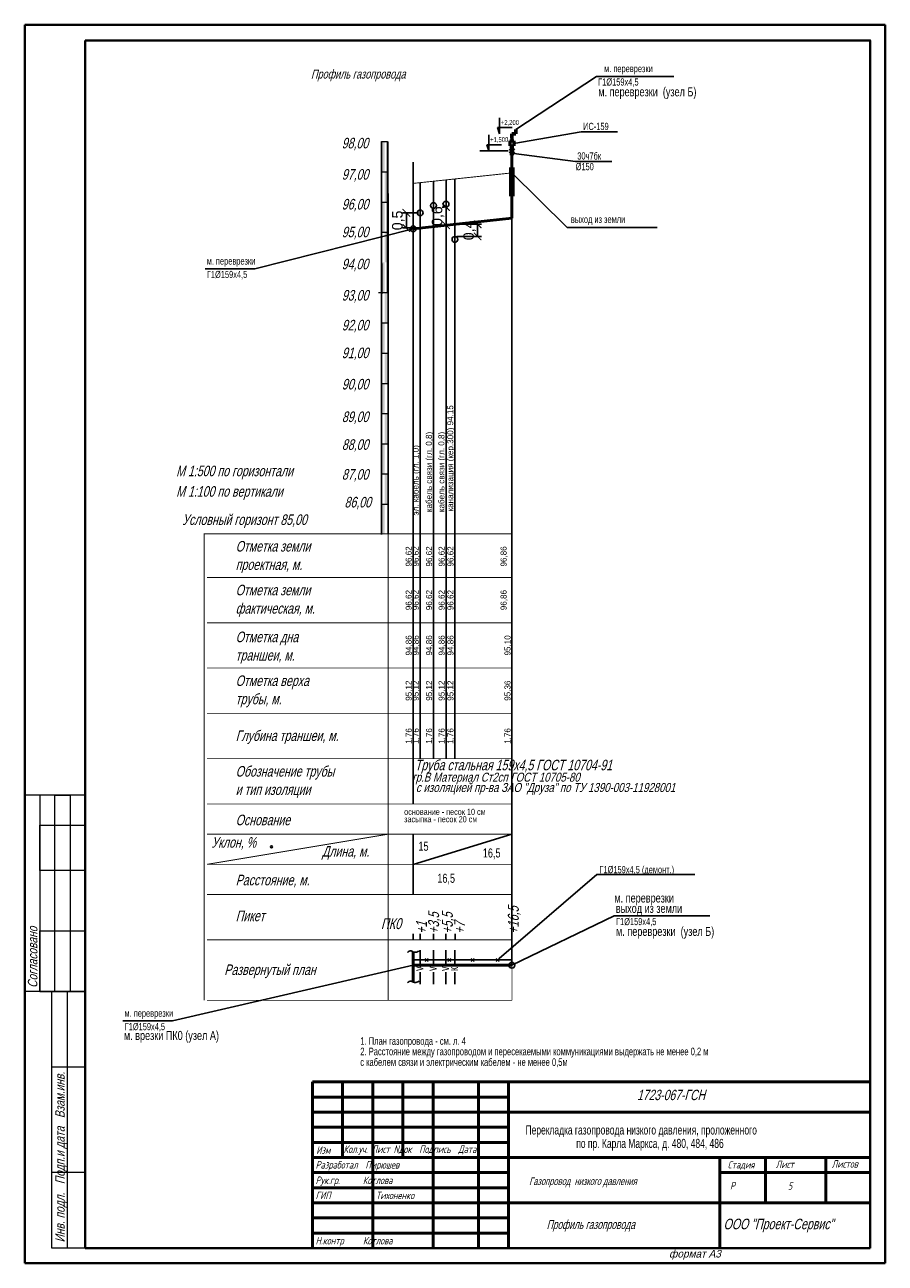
# Model space of a CAD drawing. Extents: x 471 to 2200, y -626 to -216.
# Tile 11 of 11: x 1915 to 2200, y -626 to -216. Entities that reach past the tile are written whole.
import ezdxf
from ezdxf.enums import TextEntityAlignment as Align

# ---------------------------------------------------------------- set-up
doc = ezdxf.new("R2010")
doc.units = 0
doc.header["$MEASUREMENT"] = 0
for name, pattern in [('ACAD_ISO10W100', [18, 12, -3, 0, -3]), ('CONTI', [0]), ('STROT', [1.7, 0.5, -1.2])]:
    doc.linetypes.add(name, pattern=pattern)
for name, color, linetype in [('G', 5, 'Continuous'), ('LAYER1', 7, 'Continuous'), ('OTKOSDEFAULT', 7, 'CONTI'), ('ps', 7, 'Continuous'), ('SIT_LDEFAULT', 7, 'CONTI'), ('temp', 2, 'Continuous'), ('topografy', 10, 'Continuous'), ('UKLON', 7, 'Continuous'), ('ZP', 7, 'Continuous'), ('газ нд', 5, 'CONTI'), ('Геометрия', 7, 'Continuous'), ('Линии1', 1, 'Continuous')]:
    doc.layers.add(name, color=color, linetype=linetype)
doc.styles.add('SHRFT', font='TXT', dxfattribs={"width": 0.75})
doc.styles.add('style2', font='romans.shx', dxfattribs={"width": 0.8, "height": 3})
doc.dimstyles.new('111', dxfattribs={"dimtxt": 3.5, "dimasz": 2.5, "dimexe": 1.25, "dimexo": 0.625, "dimtad": 1, "dimtoh": 1, "dimdec": 1, "dimlfac": 0.5, "dimrnd": 0.1, "dimdsep": 46, "dimlunit": 6, "dimtxsty": 'Standard', "dimblk": 'ARCHTICK', "dimcen": 2.5, "dimadec": 0, "dimazin": 0, "dimtfac": 1, "dimtdec": 1, "dimtmove": 0, "dimatfit": 3, "dimfxl": 1, "dimtolj": 1, "dimtzin": 0, "dimarcsym": 0})

# ---------------------------------------------------------------- blocks, each defined once
blk = doc.blocks.new('_ArchTick')
at = {"layer": 'LAYER1', "color": 0, "const_width": 0.15}
blk.add_lwpolyline([(-0.5, -0.5), (0.5, 0.5)], dxfattribs=at)
blk = doc.blocks.new('*D48')
at = {"layer": 'Defpoints', "color": 0, "linetype": 'Continuous'}
for p in [(2046.31, -278.37), (2041.72, -283.37), (2046.31, -283.37)]:
    blk.add_point(p, dxfattribs=at)
at = {"layer": 'G', "color": 0, "linetype": 'Continuous', "lineweight": -2}
for p, q in [((2045.69, -278.37), (2040.47, -278.37)), ((2041.72, -278.37), (2041.72, -283.37)), ((2045.69, -283.37), (2040.47, -283.37))]:
    blk.add_line(p, q, dxfattribs=at)
at = {"layer": 'G', "color": 0, "linetype": 'Continuous', "lineweight": -2, "xscale": 2.5, "yscale": 2.5, "zscale": 2.5}
for p, rotation in [((2041.72, -278.37), 90), ((2041.72, -283.37), 270)]:
    blk.add_blockref('_ArchTick', p, dxfattribs=dict(at, rotation=rotation))
at = {"layer": 'G', "color": 0, "linetype": 'Continuous', "insert": (2039.05, -280.87), "char_height": 3.5, "attachment_point": 5, "rotation": 90}
blk.add_mtext('\\A1;0,5', dxfattribs=at)
blk = doc.blocks.new('*D49')
at = {"layer": 'Defpoints', "color": 0, "linetype": 'Continuous'}
for p in [(2057.8, -282.15), (2065.33, -282.15), (2057.8, -286.19)]:
    blk.add_point(p, dxfattribs=at)
at = {"layer": 'G', "color": 0, "linetype": 'Continuous', "lineweight": -2}
for p, q in [((2058.43, -282.15), (2066.58, -282.15)), ((2065.33, -286.19), (2065.33, -282.15)), ((2058.43, -286.19), (2066.58, -286.19))]:
    blk.add_line(p, q, dxfattribs=at)
at = {"layer": 'G', "color": 0, "linetype": 'Continuous', "lineweight": -2, "xscale": 2.5, "yscale": 2.5, "zscale": 2.5}
for p, rotation in [((2065.33, -282.15), 90), ((2065.33, -286.19), 270)]:
    blk.add_blockref('_ArchTick', p, dxfattribs=dict(at, rotation=rotation))
at = {"layer": 'G', "color": 0, "linetype": 'Continuous', "insert": (2062.66, -284.17), "char_height": 3.5, "attachment_point": 5, "rotation": 90}
blk.add_mtext('\\A1;0,4', dxfattribs=at)
blk = doc.blocks.new('*D50')
at = {"layer": 'Defpoints', "color": 0, "linetype": 'Continuous'}
for p in [(2054.86, -276.44), (2054.86, -282.46), (2054.86, -282.46)]:
    blk.add_point(p, dxfattribs=at)
at = {"layer": 'G', "color": 0, "linetype": 'Continuous', "lineweight": -2}
for p, q in [((2054.24, -276.44), (2053.61, -276.44)), ((2054.86, -276.44), (2054.86, -282.46)), ((2054.24, -282.46), (2053.61, -282.46))]:
    blk.add_line(p, q, dxfattribs=at)
at = {"layer": 'G', "color": 0, "linetype": 'Continuous', "lineweight": -2, "xscale": 2.5, "yscale": 2.5, "zscale": 2.5}
for p, rotation in [((2054.86, -276.44), 90), ((2054.86, -282.46), 270)]:
    blk.add_blockref('_ArchTick', p, dxfattribs=dict(at, rotation=rotation))
at = {"layer": 'G', "color": 0, "linetype": 'Continuous', "insert": (2052.19, -279.45), "char_height": 3.5, "attachment_point": 5, "rotation": 90}
blk.add_mtext('\\A1;0,6', dxfattribs=at)

msp = doc.modelspace()

# ---------------------------------------------------------------- hatches: boundary and pattern name
at = {"lineweight": 20}
h = msp.add_hatch(color=256, dxfattribs=at)
h.paths.add_polyline_path([(2035.52, -264.78), (2034.52, -264.78), (2034.52, -274.78), (2035.52, -274.78)])
h.paths.add_polyline_path([(2034.52, -254.78), (2033.52, -254.78), (2033.52, -264.78), (2034.52, -264.78)])
h = msp.add_hatch(color=256, dxfattribs=at)
h.paths.add_polyline_path([(2033.52, -304.78), (2034.52, -304.78), (2034.52, -294.78), (2033.52, -294.78)])
h.paths.add_polyline_path([(2035.52, -284.78), (2034.52, -284.78), (2034.52, -294.78), (2035.52, -294.78)])
h.paths.add_polyline_path([(2033.52, -284.78), (2034.52, -284.78), (2034.52, -274.78), (2033.52, -274.78)])
h = msp.add_hatch(color=256, dxfattribs=at)
h.paths.add_polyline_path([(2035.53, -304.77), (2034.53, -304.77), (2034.53, -314.77), (2035.53, -314.77)])
h.paths.add_polyline_path([(2034.53, -294.77), (2033.53, -294.77), (2033.53, -304.77), (2034.53, -304.77)])
h = msp.add_hatch(color=256, dxfattribs=at)
h.paths.add_polyline_path([(2035.53, -324.81), (2034.53, -324.81), (2034.53, -334.81), (2035.53, -334.81)])
h.paths.add_polyline_path([(2034.53, -314.81), (2033.53, -314.81), (2033.53, -324.81), (2034.53, -324.81)])
h = msp.add_hatch(color=256, dxfattribs=at)
h.paths.add_polyline_path([(2035.53, -344.81), (2034.53, -344.81), (2034.53, -354.81), (2035.53, -354.81)])
h.paths.add_polyline_path([(2034.53, -334.81), (2033.53, -334.81), (2033.53, -344.81), (2034.53, -344.81)])
h = msp.add_hatch(color=256, dxfattribs=at)
h.paths.add_polyline_path([(2033.53, -384.81), (2034.53, -384.81), (2034.53, -374.81), (2033.53, -374.81)])
h.paths.add_polyline_path([(2035.53, -364.81), (2034.53, -364.81), (2034.53, -374.81), (2035.53, -374.81)])
h.paths.add_polyline_path([(2033.53, -364.81), (2034.53, -364.81), (2034.53, -354.81), (2033.53, -354.81)])

# ---------------------------------------------------------------- linework, layer by layer
at = {"lineweight": 40}
for p, q in [((1915.33, -626.1), (1915.33, -216.1)), ((1915.33, -216.1), (2200.33, -216.1)), ((2200.33, -216.1), (2200.33, -626.1)), ((1935.33, -621.1), (1935.33, -221.36)), ((2195.33, -221.36), (1935.33, -221.36)), ((2195.33, -621.1), (2195.33, -221.36)), ((2195.33, -621.1), (1935.33, -621.1)), ((2200.33, -626.1), (1915.33, -626.1))]:
    msp.add_line(p, q, dxfattribs=at)
for p, q in [((1935.33, -221.36), (2195.33, -221.1)), ((1935.33, -221.36), (1935.33, -621.1)), ((2195.33, -221.36), (2195.33, -621.1)), ((2195.33, -221.36), (2195.33, -621.1)), ((2043.95, -519.06), (2043.95, -517.07)), ((2046.28, -519.06), (2046.28, -517.07)), ((2050.67, -519.06), (2050.67, -517.07)), ((2054.84, -519.06), (2054.84, -517.07)), ((2057.85, -519.06), (2057.85, -517.07)), ((2076.69, -519.06), (2076.69, -517.07))]:
    msp.add_line(p, q)
at = {"lineweight": 20}
for p, q in [((2033.52, -254.79), (2035.52, -254.79)), ((2033.52, -264.78), (2035.52, -264.78)), ((2033.52, -274.78), (2035.52, -274.78)), ((2033.52, -284.78), (2035.52, -284.78)), ((2033.71, -305.14), (2033.71, -295.14)), ((2032.53, -304.77), (2034.53, -304.77)), ((2033.53, -304.77), (2035.53, -304.77)), ((2033.53, -314.77), (2035.53, -314.77)), ((2033.53, -324.81), (2035.53, -324.81)), ((2033.53, -334.81), (2035.53, -334.81)), ((2033.53, -344.81), (2035.53, -344.81)), ((2033.53, -354.81), (2035.53, -354.81)), ((2033.53, -364.81), (2035.53, -364.81)), ((2033.53, -374.81), (2035.53, -374.81)), ((2033.53, -384.81), (2033.53, -374.81))]:
    msp.add_line(p, q, dxfattribs=at)
at = {"linetype": 'Continuous'}
msp.add_line((2043.95, -504.06), (2043.95, -494.06), dxfattribs=at)
at = {"lineweight": 50}
for p, q in [((2043.95, -527.47), (2076.69, -527.47)), ((2010.59, -566.1), (2195.33, -566.1)), ((2010.59, -621.1), (2010.59, -566.1)), ((2020.59, -591.1), (2020.59, -566.1)), ((2030.59, -621.1), (2030.59, -566.1)), ((2040.59, -591.1), (2040.59, -566.1)), ((2050.59, -621.1), (2050.59, -566.1)), ((2065.59, -621.1), (2065.59, -566.1)), ((2075.59, -621.1), (2075.59, -566.1)), ((2010.59, -571.1), (2075.59, -571.1)), ((2010.59, -576.1), (2195.33, -576.1)), ((2010.59, -581.1), (2075.59, -581.1)), ((2010.59, -586.1), (2075.59, -586.1)), ((2010.59, -591.1), (2195.33, -591.1)), ((2145.59, -591.1), (2145.59, -621.1)), ((2160.65, -591.1), (2160.65, -606.05)), ((2180.65, -591), (2180.65, -606.05)), ((2010.59, -596.1), (2075.59, -596.1)), ((2145.59, -596.1), (2195.33, -596.1)), ((2010.59, -601.1), (2075.59, -601.1)), ((2010.59, -606.1), (2195.33, -606.1)), ((2010.59, -611.1), (2075.59, -611.1)), ((2010.59, -616.1), (2075.59, -616.1))]:
    msp.add_line(p, q, dxfattribs=at)
at = {"linetype": 'Continuous', "const_width": 0.3}
for points in [[(2035.75, -254.8), (2035.7, -539.02)], [(1974.75, -539.06), (1974.75, -384.61), (2035.73, -384.61), (2035.79, -314.77)], [(2035.73, -384.61), (2076.69, -384.61)], [(1975.67, -399.06), (2076.69, -399.06)], [(1975.67, -414.06), (2076.69, -414.06)], [(1975.67, -429.06), (2076.69, -429.06)], [(1975.67, -444.06), (2076.69, -444.06)], [(1975.67, -444.06), (2076.69, -444.06)], [(1975.67, -459.06), (2076.69, -459.06)], [(1975.67, -459.06), (2076.69, -459.06)], [(1975.67, -459.06), (2076.69, -459.06)], [(1975.67, -459.06), (2076.69, -459.06)], [(1975.67, -474.06), (2076.69, -474.06)], [(1975.67, -484.06), (2076.69, -484.06)], [(2035.67, -484.06), (1975.67, -494.06)], [(1975.67, -494.06), (2076.69, -494.06)], [(1975.67, -504.06), (2076.69, -504.06)], [(1975.67, -519.06), (2076.69, -519.06)], [(1975.67, -539.06), (2076.69, -539.06)]]:
    msp.add_lwpolyline(points, dxfattribs=at)
at = {"layer": 'G', "linetype": 'Continuous'}
for p, q in [((2104.65, -233.19), (2078.01, -250.78)), ((2130.27, -233.19), (2104.65, -233.19)), ((2072.58, -252.21), (2072.58, -246.91)), ((2069.03, -257.89), (2069.03, -252.59)), ((2072.58, -252.21), (2071.95, -250.13)), ((2071.95, -250.13), (2076.79, -250.13)), ((2066.02, -257.89), (2075.47, -257.89)), ((2069.03, -257.89), (2068.4, -255.81)), ((2068.4, -255.81), (2073.23, -255.81)), ((2046.31, -459.06), (2046.31, -268.37)), ((2050.71, -459.06), (2050.71, -267.9)), ((2054.86, -459.06), (2054.86, -267.46)), ((2057.8, -459.06), (2057.8, -267.15)), ((2076.69, -527.47), (2076.69, -267.88)), ((1991.55, -296.91), (2043.95, -283.62)), ((2124.83, -283.24), (2094.95, -283.24)), ((1991.55, -296.91), (1975.05, -296.91)), ((2104.81, -497.36), (2072.47, -525.2)), ((2137.23, -497.36), (2104.81, -497.36)), ((2110.55, -511.14), (2076.69, -527.47)), ((2142.26, -511.14), (2110.55, -511.14)), ((1964.32, -545.91), (2043.95, -527.47)), ((2043.95, -525.71), (2076.69, -525.71)), ((2047.94, -525.2), (2048.97, -526.23)), ((2047.94, -526.23), (2048.97, -525.2)), ((2055.42, -525.2), (2056.45, -526.23)), ((2055.42, -526.23), (2056.45, -525.2)), ((2063.18, -525.2), (2064.21, -526.23)), ((2063.18, -526.23), (2064.21, -525.2)), ((2071.45, -525.2), (2072.47, -526.23)), ((2071.45, -526.23), (2072.47, -525.2)), ((1964.32, -545.91), (1947.82, -545.91))]:
    msp.add_line(p, q, dxfattribs=at)
at = {"layer": 'G', "lineweight": 60}
for p, q in [((2076.69, -253.63), (2076.69, -252.21)), ((2076.69, -252.21), (2078.01, -252.21)), ((2078.01, -252.21), (2078.01, -250.78))]:
    msp.add_line(p, q, dxfattribs=at)
at = {"layer": 'G', "linetype": 'Continuous'}
msp.add_circle((2076.69, -527.47), 0.967, dxfattribs=at)
at = {"layer": 'OTKOSDEFAULT', "color": 7, "linetype": 'STROT', "lineweight": 0}
msp.add_line((2050.69, -585.31), (2050.7, -608.87), dxfattribs=at)
at = {"layer": 'ps', "color": 1, "const_width": 0.2}
for points in [[(2035.73, -256.41), (2035.73, -384.61)], [(2076.69, -269.81), (2076.69, -539.06)]]:
    msp.add_lwpolyline(points, dxfattribs=at)
at = {"layer": 'SIT_LDEFAULT', "color": 7, "lineweight": 0}
for p, q in [((2050.71, -525.34), (2050.71, -522.64)), ((2046.29, -526.51), (2046.29, -528.13)), ((2046.29, -530.68), (2046.28, -533.69)), ((2050.71, -530.68), (2050.7, -533.69)), ((2054.82, -530.68), (2054.82, -533.69)), ((2050.7, -608.87), (2050.69, -585.31))]:
    msp.add_line(p, q, dxfattribs=at)
at = {"layer": 'temp', "color": 0, "linetype": 'Continuous'}
msp.add_line((2033.52, -254.79), (2033.53, -384.81), dxfattribs=at)
at = {"layer": 'topografy', "color": 0, "lineweight": 18}
for p, q in [((1935.33, -221.36), (2195.33, -221.1)), ((1935.33, -621.1), (1935.33, -221.36)), ((2195.33, -221.36), (1935.33, -221.36)), ((2195.33, -221.1), (2195.33, -621.1)), ((2195.33, -621.1), (2195.33, -221.36)), ((1935.33, -471.1), (1915.33, -471.1)), ((1920.33, -471.1), (1920.33, -536.1)), ((1925.33, -536.1), (1925.33, -471.1)), ((1925.33, -471.1), (1930.33, -471.1)), ((1930.33, -471.1), (1930.33, -536.1)), ((1935.33, -481.1), (1935.33, -471.1)), ((1920.33, -496.1), (1920.33, -481.1)), ((1920.33, -481.1), (1935.33, -481.1)), ((1935.33, -496.1), (1920.33, -496.1)), ((1935.33, -516.1), (1935.33, -496.1)), ((1920.33, -536.1), (1920.33, -516.1)), ((1920.33, -516.1), (1935.33, -516.1)), ((1935.33, -536.1), (1915.33, -536.1)), ((1920.33, -536.1), (1925.33, -536.1)), ((1924.33, -621.1), (1924.33, -536.1)), ((1924.33, -536.1), (1935.33, -536.1)), ((1935.33, -536.1), (1929.33, -536.1)), ((1929.33, -536.1), (1929.33, -621.1)), ((1924.33, -596.1), (1924.33, -561.1)), ((1924.33, -561.1), (1935.33, -561.1)), ((1935.33, -596.1), (1924.33, -596.1)), ((1935.33, -621.1), (1924.33, -621.1)), ((2195.33, -621.1), (1935.33, -621.1))]:
    msp.add_line(p, q, dxfattribs=at)
at = {"layer": 'UKLON', "color": 1, "linetype": 'ACAD_ISO10W100'}
for p, q in [((2035.53, -259.28), (2035.53, -259.26)), ((2035.54, -339.3), (2035.54, -339.29))]:
    msp.add_line(p, q, dxfattribs=at)
at = {"layer": 'ZP', "color": 2}
msp.add_line((2035.52, -254.79), (2035.53, -269.28), dxfattribs=at)
at = {"layer": 'ZP'}
msp.add_line((2035.52, -254.79), (2035.53, -304.48), dxfattribs=at)
at = {"layer": 'ZP', "color": 1}
for points in [[(2043.95, -261.61), (2043.95, -459.06)], [(2035.73, -271.91), (2035.73, -384.61)], [(2035.73, -291.61), (2035.73, -384.61)]]:
    msp.add_lwpolyline(points, dxfattribs=at)
at = {"layer": 'ZP'}
for points in [[(2043.95, -268.62, 0.3, 0.3, 0), (2076.04, -265.21, 0.3, 0.3, 0), (2076.04, -265.21, 0.3, 0.3, 0)], [(2043.95, -283.62, 0.3, 0.3, 0), (2076.69, -280.14, 0.3, 0.3, 0), (2076.69, -280.14, 0.3, 0.3, 0)]]:
    msp.add_lwpolyline(points, format="xyseb", dxfattribs=at)
at = {"layer": 'газ нд', "linetype": 'Continuous', "lineweight": 53}
for p, q in [((2076.69, -253.63), (2076.69, -254.58)), ((2076.01, -254.58), (2077.37, -254.58)), ((2076.01, -254.58), (2076.01, -256.15)), ((2076.01, -256.15), (2077.37, -256.15)), ((2077.37, -257.1), (2076.01, -258.67)), ((2076.01, -257.1), (2077.37, -258.67)), ((2076.01, -257.1), (2077.37, -257.1)), ((2076.69, -256.15), (2076.69, -257.1)), ((2077.37, -254.58), (2077.37, -256.15)), ((2076.01, -258.67), (2077.37, -258.67))]:
    msp.add_line(p, q, dxfattribs=at)
at = {"layer": 'газ нд', "linetype": 'Continuous'}
for p, q in [((2099.63, -251.57), (2077.37, -255.37)), ((2111.7, -251.57), (2099.63, -251.57)), ((2097.71, -261.37), (2077.37, -258.67)), ((2109.78, -261.37), (2097.71, -261.37)), ((2043.95, -459.06), (2043.95, -474.06)), ((2043.95, -494.06), (2043.95, -484.06)), ((2043.95, -494.06), (2076.69, -484.06))]:
    msp.add_line(p, q, dxfattribs=at)
at = {"layer": 'газ нд', "lineweight": 50}
msp.add_line((2076.69, -280.14), (2076.69, -258.67), dxfattribs=at)
at = {"layer": 'газ нд'}
for p, q in [((2076.04, -263.34), (2076.04, -272.87)), ((2094.95, -283.24), (2076.39, -264.92)), ((2077.37, -263.34), (2077.37, -272.87)), ((2046.29, -527.84), (2046.29, -522.48)), ((2050.71, -527.84), (2050.71, -522.48)), ((2054.83, -527.84), (2054.83, -522.48)), ((2057.79, -527.84), (2057.79, -522.48)), ((2046.29, -529.79), (2046.29, -533.72)), ((2050.71, -529.79), (2050.71, -533.72)), ((2054.83, -529.79), (2054.83, -533.72)), ((2057.79, -529.79), (2057.79, -533.72))]:
    msp.add_line(p, q, dxfattribs=at)
at = {"layer": 'газ нд', "linetype": 'Continuous', "lineweight": 50}
for p, q in [((2043.95, -283.62), (2076.69, -280.14)), ((2043.95, -523), (2043.95, -533.02))]:
    msp.add_line(p, q, dxfattribs=at)
at = {"layer": 'газ нд'}
for centre in [(2054.86, -275.48), (2046.31, -278.37), (2050.71, -275.92), (2043.95, -283.62), (2057.8, -287.15)]:
    msp.add_circle(centre, 0.958, dxfattribs=at)
at = {"layer": 'газ нд', "linetype": 'Continuous'}
for points in [[(2042.05, -523.26), (2043.34, -522.73), (2043.77, -522.91), (2044.47, -523.17), (2045.93, -522.74)], [(2042.05, -533.29), (2043.34, -532.76), (2043.77, -532.94), (2044.47, -533.2), (2045.93, -532.77)]]:
    msp.add_spline(points, degree=3, dxfattribs=at)
at = {"layer": 'Линии1', "linetype": 'Continuous'}
msp.add_circle((1997.04, -488.27), 0.36, dxfattribs=at)

# ---------------------------------------------------------------- texts
at = {"lineweight": 30, "ltscale": 0.5, "oblique": 15, "width": 0.75}
msp.add_text('Профиль газопровода', height=3, dxfattribs=at).set_placement((2010.13, -233.92))
at = {"oblique": 15}
for s, height, width, p in [('98,00', 3.5, 0.75, (2020.32, -257.03)), ('97,00', 3.5, 0.75, (2020.36, -267.38)), ('96,00', 3.5, 0.75, (2020.36, -277.26)), ('95,00', 3.5, 0.75, (2020.36, -286.46)), ('94,00', 3.5, 0.75, (2020.32, -297.06)), ('93,00', 3.5, 0.75, (2020.37, -307.41)), ('92,00', 3.5, 0.75, (2020.37, -317.29)), ('91,00', 3.5, 0.75, (2020.37, -326.48)), ('90,00', 3.5, 0.75, (2020.37, -336.84)), ('89,00', 3.5, 0.75, (2020.37, -347.63)), ('88,00', 3.5, 0.75, (2020.37, -356.82)), ('М 1:500 по горизонтали', 3.5, 0.75, (1965.48, -365.57)), ('87,00', 3.5, 0.75, (2020.37, -366.7)), ('М 1:100 по вертикали', 3.5, 0.75, (1965.48, -372.34)), ('86,00', 3.5, 0.75, (2021.23, -375.9)), ('Условный горизонт 85,00', 3.5, 0.75, (1967.5, -381.69)), ('Отметка земли', 3.5, 0.75, (1985.19, -390.5)), ('проектная, м.', 3.5, 0.75, (1985.19, -396.57)), ('Отметка земли', 3.5, 0.75, (1985.19, -404.99)), ('фактическая, м.', 3.5, 0.75, (1985.19, -411.06)), ('Отметка дна', 3.5, 0.75, (1985.19, -420.5)), ('траншеи, м.', 3.5, 0.75, (1985.19, -426.57)), ('Отметка верха', 3.5, 0.75, (1985.19, -435)), ('трубы, м.', 3.5, 0.75, (1985.19, -441.06)), ('Глубина траншеи, м.', 3.5, 0.75, (1985.19, -453.2)), ('Труба стальная 159х4,5 ГОСТ 10704-91 ', 3.5, 0.75, (2044.52, -462.92)), ('Обозначение трубы', 3.5, 0.75, (1985.19, -465)), ('и тип изоляции', 3.5, 0.75, (1985.19, -471.07)), ('Основание', 3.5, 0.75, (1985.19, -481.11)), ('Уклон, %', 3.5, 0.75, (1977.16, -488.53)), ('Длина, м.', 3.5, 0.75, (2013.81, -491.5)), ('Расстояние, м.', 3.5, 0.75, (1985.19, -500.99)), ('Пикет', 3.5, 0.75, (1985.19, -512.87)), ('ПК0', 3.605, 0.75, (2033.3, -515.48)), ('Развернутый план', 3.5, 0.75, (1981.42, -530.68)), ('Профиль газопровода', 3, 0.7, (2088.19, -614.78))]:
    msp.add_text(s, height=height, dxfattribs=dict(at, width=width)).set_placement(p)
at = {"style": 'SHRFT', "oblique": 15, "width": 0.8}
for s, p in [(' гр.В Материал Ст2сп ГОСТ 10705-80', (2042.76, -466.69)), ('с изоляцией пр-ва ЗАО "Друза" по ТУ 1390-003-11928001', (2044.89, -470.11))]:
    msp.add_text(s, height=3, dxfattribs=at).set_placement(p)
at = {"oblique": 15, "width": 0.75}
for s, p in [('+16,5', (2078.96, -517.1)), ('+3,5', (2052.56, -517.1)), ('+5,5', (2057.11, -517.1)), ('+1', (2048.55, -517.1)), ('+7', (2061.18, -517.1))]:
    msp.add_text(s, height=3.605, rotation=90, dxfattribs=at).set_placement(p)
at = {"lineweight": 20, "oblique": 15, "width": 0.8}
msp.add_text('Инв. подл.   Подп.и дата   Взам.инв.', height=3.1421, rotation=90, dxfattribs=at).set_placement((1928.55, -619.21))
at = {"color": 7, "linetype": 'Continuous', "width": 0.7}
for s, p in [('Перекладка газопровода низкого давления, проложенного', (2081.19, -583.49)), (' по пр. Карла Маркса, д. 480, 484, 486', (2097.21, -587.93))]:
    msp.add_text(s, height=3, dxfattribs=at).set_placement(p)
at = {"lineweight": 35, "style": 'style2', "oblique": 15, "width": 0.75}
for s, p in [('Изм', (2011.86, -589.91)), ('Кол.уч. Лист Nдок  Подпись  Дата', (2020.92, -589.59))]:
    msp.add_text(s, height=2.5, dxfattribs=at).set_placement(p)
at = {"lineweight": 30, "style": 'style2', "oblique": 15, "width": 0.75}
for s, p in [('Разработал  Пирюшев', (2011.65, -594.77)), ('Рук.гр.      Котлова', (2011.65, -599.89)), ('ГИП', (2011.65, -604.89)), ('Тихоненко', (2031.65, -604.89)), ('Н.контр     Котлова', (2011.65, -619.89))]:
    msp.add_text(s, height=2.5, dxfattribs=at).set_placement(p)
at = {"lineweight": 50, "style": 'style2', "oblique": 15, "width": 0.75}
for s, p in [('Стадия', (2148.16, -594.74)), ('Лист', (2164.06, -594.61)), ('Листов', (2182.61, -594.47)), ('Р', (2148.92, -601.71)), ('5', (2168.07, -601.8))]:
    msp.add_text(s, height=2.5, dxfattribs=at).set_placement(p)
at = {"lineweight": 40, "ltscale": 0.5, "oblique": 15, "width": 0.75}
msp.add_text('Газопровод  низкого давления', height=2.5, dxfattribs=at).set_placement((2082.39, -600.21))
at = {"lineweight": 50, "oblique": 15, "width": 0.75}
msp.add_text('ООО "Проект-Сервис"', height=3.5, dxfattribs=at).set_placement((2146.77, -614.86))
at = {"layer": 'G', "style": 'SHRFT', "width": 0.75}
for s, height, p in [('м. переврезки ', 2.376, (2107.22, -231.79)), ('Г1%%C159х4,5', 2.376, (2105.26, -236.23)), ('м. переврезки  (узел Б)', 3, (2105.29, -239.79)), ('ИС-159', 2.376, (2100.26, -250.93)), ('30ч7бк', 2.376, (2098.34, -260.73)), ('%%C150', 2.376, (2097.79, -264.25)), ('выход из земли', 2.376, (2096.22, -281.71)), ('м. переврезки ', 2.376, (1975.6, -295.51)), ('Г1%%C159х4,5', 2.376, (1975.66, -299.95)), ('Г1%%C159х4,5 (демонт.)', 2.376, (2105.69, -496.98)), ('м. переврезки ', 3, (2110.63, -506.69)), ('выход из земли', 3, (2111.09, -510.12)), ('Г1%%C159х4,5', 2.376, (2111.16, -514.18)), ('м. переврезки  (узел Б)', 3, (2111.18, -517.74)), ('м. переврезки ', 2.376, (1948.37, -544.51)), ('м. врезки ПК0 (узел А)', 3, (1948.17, -552.2)), ('Г1%%C159х4,5', 2.376, (1948.43, -548.95))]:
    msp.add_text(s, height=height, dxfattribs=at).set_placement(p)
at = {"layer": 'G', "linetype": 'Continuous', "width": 0.7}
for s, p in [('+2,200', (2073.02, -249.28)), ('+1,500', (2069.47, -254.96))]:
    msp.add_text(s, height=1.663, rotation=0.0627, dxfattribs=at).set_placement(p)
at = {"layer": 'G', "color": 7, "style": 'SHRFT', "width": 0.75}
for s, height, p in [('засыпка - песок 20 см', 2, (2040.99, -480.11)), ('основание - песок 10 см', 2, (2040.99, -477.66)), ('15', 3, (2045.73, -489.55)), ('16,5', 3, (2067.06, -491.78)), ('16,5', 3, (2051.98, -500.16))]:
    msp.add_text(s, height=height, dxfattribs=at).set_placement(p)
at = {"layer": 'G', "style": 'SHRFT', "width": 0.75}
for s, p in [('v', (2047.29, -529.35)), ('v', (2051.71, -529.35)), ('v', (2055.83, -529.35)), ('к', (2058.79, -529.35))]:
    msp.add_text(s, height=3, rotation=90, dxfattribs=at).set_placement(p)
at = {"layer": 'G', "color": 1, "lineweight": 30, "ltscale": 0.5, "oblique": 15, "width": 0.75}
msp.add_text('1723-067-ГСН', height=3.43, dxfattribs=at).set_placement((2118.13, -572.11))
at = {"layer": 'topografy', "color": 0, "lineweight": 18, "oblique": 15, "width": 0.8}
msp.add_text('Согласовано', height=3.1421, rotation=90, dxfattribs=at).set_placement((1919.51, -534.96))
at = {"layer": 'ZP'}
for s, p in [('канализация (кер.300) 94.15', (2056.5, -359.63)), ('кабель связи (гл. 0,8)', (2049.41, -364.14)), ('кабель связи (гл. 0,8)', (2053.56, -364.14)), ('эл. кабель (гл. 1,0)', (2045.01, -366.92)), ('96,62', (2042.65, -392.11)), ('96,62', (2045.01, -392.11)), ('96,62', (2049.41, -392.11)), ('96,62', (2053.56, -392.11)), ('96,62', (2056.5, -392.11)), ('96,86', (2074.09, -392.11)), ('96,62', (2042.65, -406.56)), ('96,62', (2045.01, -406.56)), ('96,62', (2049.41, -406.56)), ('96,62', (2053.56, -406.56)), ('96,62', (2056.5, -406.56)), ('96,86', (2074.09, -406.56)), ('94,86', (2042.65, -421.56)), ('94,86', (2045.01, -421.56)), ('94,86', (2049.41, -421.56)), ('94,86', (2053.56, -421.56)), ('94,86', (2056.5, -421.56)), ('95,10', (2075.39, -421.56)), ('95,12', (2042.65, -436.56)), ('95,12', (2045.01, -436.56)), ('95,12', (2049.41, -436.56)), ('95,12', (2053.56, -436.56)), ('95,12', (2056.5, -436.56)), ('95,36', (2075.39, -436.56)), ('1,76', (2042.65, -451.56)), ('1,76', (2045.01, -451.56)), ('1,76', (2049.41, -451.56)), ('1,76', (2053.56, -451.56)), ('1,76', (2056.5, -451.56)), ('1,76', (2075.39, -451.56))]:
    msp.add_text(s, height=2, rotation=90, dxfattribs=at).set_placement(p, align=Align.MIDDLE)
at = {"layer": 'газ нд', "style": 'SHRFT', "width": 0.75}
for s, p in [('1. План газопровода - см. л. 4', (2026.46, -553.8)), ('2. Расстояние между газопроводом и пересекаемыми коммуникациями выдержать не менее 0,2 м', (2026.46, -557.25)), ('с кабелем связи и электрическим кабелем - не менее 0,5м', (2026.46, -560.77))]:
    msp.add_text(s, height=2.5, dxfattribs=at).set_placement(p)
at = {"layer": 'Геометрия', "color": 5, "oblique": 15}
msp.add_text('формат А3', height=2.5, dxfattribs=at).set_placement((2128.72, -624.21))

# ---------------------------------------------------------------- dimensions: what is measured, and where the dimension line sits
at = {"layer": 'G', "linetype": 'Continuous'}
for base, p1, p2, angle, text, picture, middle in [((2041.72, -283.37), (2046.31, -278.37), (2046.31, -283.37), 270, '0,5', '*D48', (2041.72, -280.87)), ((2054.86, -282.46), (2054.86, -276.44), (2054.86, -282.46), 270, '0,6', '*D50', (2054.86, -279.45)), ((2065.33, -282.15), (2057.8, -286.19), (2057.8, -282.15), 90, '0,4', '*D49', (2065.33, -284.17))]:
    dim = msp.add_linear_dim(base=base, p1=p1, p2=p2, angle=angle, text=text, dimstyle='111', dxfattribs=at)
    dim.commit()
    dim.dimension.update_dxf_attribs({"geometry": picture, "text_midpoint": middle, "dimtype": 161})

doc.saveas('drawing.dxf')
